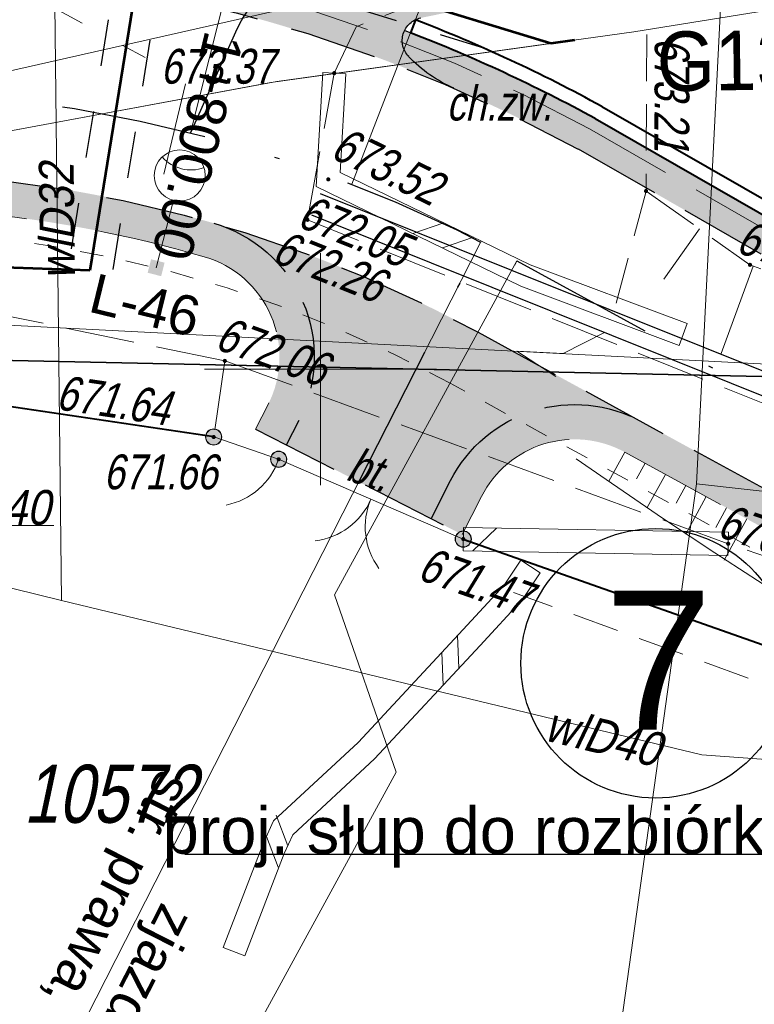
# Model space of a CAD drawing. Header units: metres. Extents: x 7168 to 12828, y 1523 to 3619.
# Tile 25 of 133: x 8558 to 8574, y 3463 to 3484. Entities that reach past the tile are written whole.
import ezdxf
from ezdxf import colors
from ezdxf.entities.mleader import LeaderData, LeaderLine
from ezdxf.enums import TextEntityAlignment as Align
from ezdxf.math import Vec2, Vec3

# ---------------------------------------------------------------- set-up
doc = ezdxf.new("R2010")
doc.units = ezdxf.units.M
for name, pattern in [('0.5_0.5', [1, 0.5, -0.5]), ('2 1', [3, 2, -1]), ('218-500', [1, 0.5, -0.5]), ('4', [2.5, 1.5, -1]), ('BUBZ01-500', [1.75, 1.25, -0.5]), ('DGN Style 2', [3.921133, 2.35268, -1.568453]), ('DGN Style 3', [2.649063, 1.892188, -0.756875]), ('DGN Style 4', [6.277735, 3.136907, -1.568453, 0.003921, -1.568453]), ('KTCR02-500', [1.5, 1, -0.5]), ('KTJZ01-500', [2, 1.5, -0.5])]:
    doc.linetypes.add(name, pattern=pattern)
for name, color, linetype, lineweight in [('# 11 OBIEKTY DO LIKWIDACJI', 1, 'dolikwidacji', 13), ('#gaz - przekładka', 54, 'Continuous', 53), ('1_trasa', 1, 'DGN Style 4', 30), ('1_trasa opis', 1, 'Continuous', 0), ('211-numer działki ewidencyjnej', 7, 'Continuous', 0), ('219-działka ewidencyjna', 7, 'Continuous', 0), ('2_krawedz jezdni', 7, 'DGN Style 3', 30), ('2_krawedz pobocza', 7, 'DGN Style 2', 13), ('2_krawedz skarpy', 7, 'Continuous', 13), ('3_jezdnia hatch', 8, 'Continuous', 0), ('4_mury oporowe palisada', 212, 'Continuous', 40), ('8_kanał technologiczny', 30, 'Continuous', 40), ('_0', 7, 'Continuous', 0), ('BUBZ01', 4, 'Continuous', 0), ('BUBZ01_1', 4, 'Continuous', 0), ('BUIB02_01', 250, 'Continuous', 0), ('CP_LINE_LT-S28', 40, 'CPP_Pipe_06', 18), ('Kabel nn oświetleniowy', 1, 'DGN Style 2', 13), ('KTCR02', 98, 'Continuous', 0), ('KTJZ01', 98, 'Continuous', 0), ('KTOK02', 250, 'Continuous', 0), ('KTOK04', 250, 'Continuous', 0), ('KTOK05_01', 250, 'Continuous', 0), ('Latarnia drogowa 1', 1, 'Continuous', 13), ('opis legenda', 6, 'Continuous', 13), ('Opisy', 1, 'Continuous', 0), ('OTDN_A - Ściana oporowa - symbol', 7, 'Continuous', 0), ('OTZI - Inny obiekt zagospodarowania terenu', 7, 'Continuous', 0), ('PRZEBUDOWA SIECI', 1, 'DGN Style 2', 13), ('przewód gazowy (linia)', 250, 'Continuous', 0), ('przewód wodociągowy (linia)', 250, 'Continuous', 0), ('przewód wodociągowy (linia)-Atr1', 250, 'Continuous', 0), ('PTRW02_01', 4, 'Continuous', 30), ('RTPW02', 98, 'Continuous', 0), ('SUTP_B - Przewód telekomunikacyjny napowietrzny', 7, 'Continuous', 0), ('Wstawianie ramki sekcyjnej z opisem', 250, 'Continuous', 0)]:
    doc.layers.add(name, color=color, linetype=linetype, lineweight=lineweight)
doc.layers.add('3_pobocze hatch', color=7, linetype='Continuous', lineweight=0, true_color=0xfffacd)
doc.styles.add('ARIAL', font='arial.ttf', dxfattribs={"width": 0.8, "height": 5})
doc.styles.add('Opis 500', font='italic.shx', dxfattribs={"width": 0.75, "height": 1.2})
doc.styles.add('Opis elektryczny', font='arial.ttf', dxfattribs={"height": 0.85})
doc.styles.get("Standard").update_dxf_attribs({"font": 'arial.ttf'})
doc.styles.add('Style-Arial', font='arial.ttf')
doc.styles.add('Style-simplex', font='simplex.shx')
doc.styles.add('Style-txt', font='txt.shx')
doc.styles.add('Stytuacja', font='arial.ttf', dxfattribs={"height": 0.85})
doc.linetypes.add('CPP_Pipe_06', pattern='A,5.3,-0.35,["`",Style-simplex,S=0.5,R=0,X=0,Y=0],-1.35', length=7)
doc.linetypes.add('dolikwidacji', pattern='A,0,["X",Style-txt,S=40,R=0,X=-6,Y=-20],-100', length=100)
doc.linetypes.add('E2', pattern='A,4.921575,["E2",Opis 500,S=1.2,R=0,X=0,Y=-0.5],0.078425,-1.460211,5', length=11.460211)
doc.linetypes.add('KTOK05_01-500', pattern='A,3.75,[13,dgnlstyle-rozp_2015-smreczak.shx,S=0.002778,R=0,X=0,Y=0],3.75', length=7.5)

# ---------------------------------------------------------------- blocks, each defined once
blk = doc.blocks.new('RTPW02_1')
at = {"layer": 'RTPW02', "linetype": 'Continuous'}
h = blk.add_hatch(color=256, dxfattribs=at)
edge = h.paths.add_edge_path()
edge.add_arc((0, 0), 0.0045, 0, 360)
blk = doc.blocks.new('LO15')
at = {"layer": 'Latarnia drogowa 1'}
blk.add_line((0, 0), (1.5, 0), dxfattribs=at)
blk.add_circle((2.050888, 0), 0.550888, dxfattribs=at)
at = {"layer": 'Latarnia drogowa 1', "extrusion": (0, 0, -1)}
blk.add_arc((-3.020929, 0), 0.820233, 325.416533, 34.583463, dxfattribs=at)
at = {"layer": 'Latarnia drogowa 1'}
blk.add_solid([(0.150415, 0.150412), (0.150415, -0.149588), (-0.149585, 0.150412), (-0.149585, -0.149588)], dxfattribs=at)

msp = doc.modelspace()

# ---------------------------------------------------------------- hatches: boundary and pattern name
at = {"layer": '3_jezdnia hatch', "true_color": 0xb3fffc}
for points in [[(8567.516, 3482.529, -0.100013), (8566.541, 3483.208, -0.589677), (8566.802, 3484.043), (8568.298, 3484.35), (8567.595, 3487.779), (8563.421, 3486.922, 0.166655), (8561.745, 3485.934, -0.256075), (8559.047, 3484.914, -0.067469)], [(8568.036, 3477.27, 0.054674), (8562.342, 3479.619, -0.470786), (8564.18, 3475.375), (8563.908, 3474.841), (8567.027, 3473.252), (8567.445, 3474.074, -0.422803), (8571.558, 3475.345)]]:
    msp.add_hatch(color=131, dxfattribs=at).paths.add_polyline_path(points)
at = {"layer": '3_pobocze hatch', "true_color": 0xfffacd}
for points in [[(8597.888, 3471.237, -0.128995), (8579.986, 3476.47), (8570.561, 3481.873, 0.033814), (8566.453, 3483.772, 0.313537), (8566.541, 3483.208, 0.100013), (8567.516, 3482.529, -0.022774), (8570.195, 3481.219), (8579.606, 3475.823, 0.128814), (8597.849, 3470.487), (8612.802, 3469.313), (8637.459, 3468.614, 0.018604), (8649.231, 3468.718), (8675.95, 3469.762, 0.414214), (8678.83, 3472.876), (8678.792, 3473.854), (8678.043, 3473.825), (8678.081, 3472.847, -0.414214), (8675.921, 3470.511), (8649.199, 3469.468, -0.018608), (8637.48, 3469.364), (8637.038, 3469.376), (8635.968, 3469.407), (8634.885, 3469.437), (8633.815, 3469.468), (8632.769, 3469.497), (8631.747, 3469.526), (8630.766, 3469.554), (8629.783, 3469.582), (8628.831, 3469.609), (8627.875, 3469.636), (8626.94, 3469.663), (8626.001, 3469.689), (8625.063, 3469.716), (8624.1, 3469.743), (8623.132, 3469.771), (8622.165, 3469.798), (8621.187, 3469.826), (8620.206, 3469.854), (8619.224, 3469.881), (8618.23, 3469.91), (8617.238, 3469.938), (8616.242, 3469.966), (8615.249, 3469.994), (8614.247, 3470.023), (8613.249, 3470.051), (8612.842, 3470.062), (8612.25, 3470.109), (8611.251, 3470.187), (8610.252, 3470.266), (8609.252, 3470.344), (8608.252, 3470.423), (8607.252, 3470.501), (8606.252, 3470.58), (8605.252, 3470.658), (8604.252, 3470.737), (8603.252, 3470.815), (8602.252, 3470.894), (8601.252, 3470.973), (8600.252, 3471.051), (8599.251, 3471.13)], [(8557.938, 3480.521), (8557.157, 3479.853, -0.046158), (8562.133, 3478.898, -0.470802), (8563.512, 3475.716), (8563.24, 3475.181), (8563.908, 3474.841), (8564.18, 3475.375, 0.470786), (8562.342, 3479.619, 0.039847)], [(8649.411, 3464.472), (8649.911, 3464.492), (8650.411, 3464.511), (8650.91, 3464.531), (8651.41, 3464.55), (8651.91, 3464.57), (8652.409, 3464.589), (8652.909, 3464.609), (8653.408, 3464.628), (8653.908, 3464.648), (8654.408, 3464.667), (8654.907, 3464.687), (8655.407, 3464.706), (8655.906, 3464.726), (8656.406, 3464.745), (8656.906, 3464.765), (8657.405, 3464.784), (8657.905, 3464.804), (8658.405, 3464.823), (8658.904, 3464.843), (8659.404, 3464.862), (8659.903, 3464.882), (8660.403, 3464.901), (8660.903, 3464.921), (8661.402, 3464.94), (8661.902, 3464.96), (8662.402, 3464.979), (8662.901, 3464.999), (8663.401, 3465.018), (8663.9, 3465.038), (8664.4, 3465.057), (8664.9, 3465.077), (8665.399, 3465.096), (8665.899, 3465.116), (8666.398, 3465.135), (8666.898, 3465.155), (8667.398, 3465.174), (8667.897, 3465.194), (8668.397, 3465.213), (8668.897, 3465.233), (8669.396, 3465.252), (8669.896, 3465.272), (8670.395, 3465.291), (8670.895, 3465.311), (8671.395, 3465.331), (8671.894, 3465.35), (8672.394, 3465.37), (8672.894, 3465.389), (8673.393, 3465.409), (8673.893, 3465.428), (8674.392, 3465.448), (8674.892, 3465.467), (8675.392, 3465.487), (8675.891, 3465.506), (8676.391, 3465.526), (8676.89, 3465.545), (8677.39, 3465.565), (8677.89, 3465.584), (8678.389, 3465.604), (8678.889, 3465.623), (8679.389, 3465.643), (8679.888, 3465.662), (8680.388, 3465.682), (8680.887, 3465.701), (8681.387, 3465.721), (8681.887, 3465.74), (8682.386, 3465.76), (8682.886, 3465.779), (8683.386, 3465.799), (8683.885, 3465.818), (8684.385, 3465.838), (8684.884, 3465.857), (8685.384, 3465.877), (8685.884, 3465.896), (8686.383, 3465.916), (8686.883, 3465.935), (8687.382, 3465.955), (8687.882, 3465.974), (8688.382, 3465.994), (8688.881, 3466.013), (8689.381, 3466.033), (8689.881, 3466.052), (8690.38, 3466.072), (8690.88, 3466.091), (8691.379, 3466.111), (8691.879, 3466.13), (8692.379, 3466.15), (8692.878, 3466.169), (8693.378, 3466.189), (8693.878, 3466.208), (8694.377, 3466.228), (8694.877, 3466.247), (8695.376, 3466.267), (8695.876, 3466.286), (8696.376, 3466.306), (8696.875, 3466.325), (8697.375, 3466.345), (8697.874, 3466.364), (8698.374, 3466.384), (8698.874, 3466.403), (8699.373, 3466.423), (8699.873, 3466.442), (8700.373, 3466.462), (8700.872, 3466.481), (8701.372, 3466.501), (8701.871, 3466.521), (8702.371, 3466.54), (8702.443, 3466.543, -0.414214), (8704.779, 3464.382), (8704.841, 3462.801), (8705.591, 3462.83), (8705.529, 3464.412, 0.414207), (8702.414, 3467.292, -0.000008), (8702.414, 3467.292, -0.000041), (8702.414, 3467.292), (8702.414, 3467.292), (8702.414, 3467.292), (8649.38, 3465.221, -0.018585), (8637.36, 3465.115), (8634.772, 3465.189), (8627.233, 3463.902), (8602.243, 3464.611), (8593.921, 3466.522, -0.09542), (8578.883, 3471.34), (8571.558, 3475.345, 0.422803), (8567.445, 3474.074), (8567.027, 3473.252), (8567.695, 3472.912), (8568.114, 3473.734, -0.422803), (8571.198, 3474.687), (8571.637, 3474.447), (8572.075, 3474.207), (8572.514, 3473.967), (8572.953, 3473.728), (8573.392, 3473.488), (8573.83, 3473.248), (8574.269, 3473.008), (8574.708, 3472.768), (8575.146, 3472.528), (8575.585, 3472.288), (8576.024, 3472.049), (8576.463, 3471.809), (8576.901, 3471.569), (8577.34, 3471.329), (8577.779, 3471.089), (8578.217, 3470.849), (8578.523, 3470.682, 0.005883), (8579.406, 3470.213), (8579.406, 3470.213, 0.000006), (8579.406, 3470.213, 0.08925), (8593.792, 3465.782), (8594.279, 3465.67), (8594.766, 3465.558), (8595.254, 3465.446), (8595.741, 3465.334), (8596.228, 3465.222), (8596.716, 3465.11), (8597.203, 3464.998), (8597.69, 3464.887), (8598.178, 3464.775), (8598.665, 3464.663), (8599.152, 3464.551), (8599.64, 3464.439), (8600.127, 3464.327), (8600.614, 3464.215), (8601.102, 3464.103), (8601.589, 3463.991), (8602.076, 3463.879), (8602.147, 3463.863), (8602.296, 3463.859), (8602.796, 3463.845), (8603.295, 3463.83), (8603.795, 3463.816), (8604.295, 3463.802), (8604.795, 3463.788), (8605.295, 3463.774), (8605.794, 3463.76), (8606.294, 3463.745), (8606.794, 3463.731), (8607.294, 3463.717), (8607.794, 3463.703), (8608.293, 3463.689), (8608.793, 3463.675), (8609.293, 3463.66), (8609.793, 3463.646), (8610.293, 3463.632), (8610.792, 3463.618), (8611.292, 3463.604), (8611.792, 3463.59), (8612.292, 3463.575), (8612.792, 3463.561), (8613.291, 3463.547), (8613.791, 3463.533), (8614.291, 3463.519), (8614.791, 3463.504), (8615.291, 3463.49), (8615.79, 3463.476), (8616.29, 3463.462), (8616.79, 3463.448), (8617.29, 3463.434), (8617.79, 3463.419), (8618.289, 3463.405), (8618.789, 3463.391), (8619.289, 3463.377), (8619.789, 3463.363), (8620.289, 3463.349), (8620.788, 3463.334), (8621.288, 3463.32), (8621.788, 3463.306), (8622.288, 3463.292), (8622.788, 3463.278), (8623.287, 3463.264), (8623.787, 3463.249), (8624.287, 3463.235), (8624.787, 3463.221), (8625.287, 3463.207), (8625.786, 3463.193), (8626.286, 3463.179), (8626.786, 3463.164), (8627.286, 3463.15), (8627.779, 3463.234), (8628.272, 3463.318), (8628.764, 3463.403), (8629.257, 3463.487), (8629.75, 3463.571), (8630.243, 3463.655), (8630.736, 3463.739), (8631.229, 3463.823), (8631.722, 3463.907), (8632.215, 3463.991), (8632.707, 3464.076), (8633.2, 3464.16), (8633.693, 3464.244), (8634.186, 3464.328), (8634.679, 3464.412), (8634.825, 3464.437), (8635.325, 3464.423), (8635.825, 3464.409), (8636.325, 3464.395), (8636.825, 3464.38), (8637.324, 3464.366), (8637.339, 3464.366, 0.002308), (8638.838, 3464.33), (8638.838, 3464.33), (8638.838, 3464.33, 0.002308), (8640.338, 3464.308, 0.000005), (8640.338, 3464.309, -0.000005), (8640.338, 3464.308, 0.013964)]]:
    msp.add_hatch(color=7, dxfattribs=at).paths.add_polyline_path(points)
at = {"layer": 'KTOK02', "linetype": 'Continuous', "lineweight": 13}
h = msp.add_hatch(color=250, dxfattribs=at)
edge = h.paths.add_edge_path()
edge.add_arc((8563.738, 3474.533), 0.17, 0, 360)
h = msp.add_hatch(color=250, dxfattribs=at)
edge = h.paths.add_edge_path()
edge.add_arc((8567.718, 3472.813), 0.17, 0, 360)
at = {"layer": 'KTOK04', "linetype": 'Continuous', "lineweight": 13}
h = msp.add_hatch(color=250, dxfattribs=at)
edge = h.paths.add_edge_path()
edge.add_arc((8562.338, 3475.013), 0.17, 0, 360)
h = msp.add_hatch(color=250, dxfattribs=at)
edge = h.paths.add_edge_path()
edge.add_arc((8563.738, 3474.533), 0.175, 0, 360)

# ---------------------------------------------------------------- linework, layer by layer
at = {"layer": '# 11 OBIEKTY DO LIKWIDACJI', "color": 2, "ltscale": 0.01}
for p, q in [((8563.569, 3482.649), (8569.666, 3483.502)), ((8552.138, 3480.533), (8563.569, 3482.649))]:
    msp.add_line(p, q, dxfattribs=at)
at = {"layer": '#gaz - przekładka'}
for p, q in [((8560.894, 3486.153), (8559.669, 3478.601)), ((8569.605, 3483.493), (8560.894, 3486.153)), ((8570.118, 3483.565), (8569.605, 3483.493)), ((8559.669, 3478.601), (8550.34, 3478.91))]:
    msp.add_line(p, q, dxfattribs=at)
at = {"layer": '#gaz - przekładka', "linetype": '218-500', "lineweight": 30, "ltscale": 2}
for p, q in [((8560.38, 3485.975), (8559.226, 3478.806)), ((8561.278, 3485.535), (8560.16, 3478.59)), ((8568.185, 3483.382), (8561.278, 3485.535))]:
    msp.add_line(p, q, dxfattribs=at)
at = {"color": 1, "lineweight": 25}
msp.add_circle((8571.863, 3470.137), 2.904, dxfattribs=at)
at = {"layer": '1_trasa'}
for p, q in [((8562.81, 3483.739), (8561.836, 3481.569)), ((8565.467, 3474.047), (8568.1, 3479.215)), ((8568.876, 3478.806), (8579.722, 3472.876))]:
    msp.add_line(p, q, dxfattribs=at)
msp.add_arc((8565.547, 3482.51), 3, 101.5984, 155.8148, dxfattribs=at)
at = {"layer": '1_trasa', "extrusion": (0, 0, -1)}
msp.add_arc((-8554.484, 3452.483), 30, 74.4595, 118.6673, dxfattribs=at)
at = {"layer": '1_trasa opis', "color": 212}
msp.add_line((8565.314, 3480.46), (8576.144, 3508.437), dxfattribs=at)
at = {"layer": '1_trasa opis'}
for p, q in [((8564.944, 3471.615), (8566.272, 3467.791)), ((8566.272, 3467.791), (8557.116, 3451.044))]:
    msp.add_line(p, q, dxfattribs=at)
at = {"layer": '1_trasa opis', "linetype": 'Continuous', "lineweight": 0, "flags": 128}
for points in [[(8561.836, 3481.569), (8564.435, 3491.853)], [(8568.1, 3479.215), (8556.392, 3456.23)]]:
    msp.add_lwpolyline(points, dxfattribs=at)
at = {"layer": '1_trasa opis', "linetype": '4'}
msp.add_lwpolyline([(8555.25, 3483.835), (8558.185, 3484.651), (8560.858, 3483.19)], dxfattribs=at)
at = {"layer": '1_trasa opis', "lineweight": 0, "flags": 128}
msp.add_lwpolyline([(8561.728, 3482.625), (8561.261, 3480.68)], dxfattribs=at)
at = {"layer": '1_trasa opis', "flags": 128}
msp.add_lwpolyline([(8568.876, 3478.806), (8564.944, 3471.615)], dxfattribs=at)
at = {"layer": '219-działka ewidencyjna', "color": 3, "linetype": 'Continuous', "lineweight": 13, "true_color": 0x00ff00, "flags": 128}
for points in [[(8552.548, 3481.683), (8573.368, 3486.393)], [(8572.748, 3474.003), (8573.368, 3486.393)], [(8572.748, 3474.003), (8571.088, 3462.103)], [(8596.958, 3471.293), (8572.748, 3474.003)]]:
    msp.add_lwpolyline(points, dxfattribs=at)
at = {"layer": '2_krawedz jezdni'}
for p, q in [((8570.195, 3481.219), (8579.606, 3475.823)), ((8568.036, 3477.27), (8578.883, 3471.34)), ((8563.908, 3474.841), (8564.18, 3475.375)), ((8563.24, 3475.181), (8567.695, 3472.912)), ((8567.027, 3473.252), (8567.445, 3474.074))]:
    msp.add_line(p, q, dxfattribs=at)
at = {"layer": '2_krawedz jezdni', "extrusion": (0, 0, -1)}
for centre, radius, start, end in [((-8554.484, 3452.483), 32.75, 74.4595, 118.6673), ((-8566.903, 3483.554), 0.5, 316.2941, 78.4016), ((-8568.71, 3485.281), 3, 293.4488, 316.2941), ((-8554.484, 3452.483), 28.25, 74.4595, 118.6673), ((-8561.507, 3476.737), 3, 106.1492, 206.9922), ((-8570.119, 3472.713), 3, 26.9922, 118.6673)]:
    msp.add_arc(centre, radius, start, end, dxfattribs=at)
at = {"layer": '2_krawedz pobocza'}
for p, q in [((8563.24, 3475.181), (8563.512, 3475.716)), ((8571.198, 3474.687), (8578.523, 3470.682)), ((8567.695, 3472.912), (8568.114, 3473.734))]:
    msp.add_line(p, q, dxfattribs=at)
for radius, start, end in [(33.5, 68.8383, 69.0664), (27.5, 73.851, 84.4221)]:
    msp.add_arc((8554.484, 3452.483), radius, start, end, dxfattribs=at)
at = {"layer": '2_krawedz pobocza', "extrusion": (0, 0, -1)}
for centre, start, end in [((-8561.507, 3476.737), 106.1475, 206.9922), ((-8570.119, 3472.713), 26.9922, 118.6673)]:
    msp.add_arc(centre, 2.25, start, end, dxfattribs=at)
at = {"layer": '2_krawedz skarpy'}
msp.add_open_spline([(8703.178, 3465.665), (8698, 3465.164), (8685.541, 3463.852), (8660.562, 3462.847), (8653.572, 3462.436), (8646.185, 3462.729), (8641.958, 3463.028), (8635.235, 3463.925), (8625.478, 3461.548), (8619.037, 3461.867), (8611.077, 3463.548), (8602.286, 3463.527), (8596.489, 3464.815), (8590.561, 3465.791), (8582.505, 3467.344), (8577.174, 3469.666), (8570.152, 3474.542)], degree=3, dxfattribs=at)
at = {"layer": '4_mury oporowe palisada', "linetype": 'Continuous'}
for p, q in [((8566.686, 3484.004), (8566.578, 3483.724)), ((8570.708, 3482.135), (8581.435, 3475.985)), ((8570.561, 3481.873), (8579.986, 3476.47))]:
    msp.add_line(p, q, dxfattribs=at)
for radius, start in [(33.8, 61.3146), (33.5, 61.3197)]:
    msp.add_arc((8554.484, 3452.483), radius, start, 68.8383, dxfattribs=at)
at = {"layer": '8_kanał technologiczny', "color": 30, "linetype": 'DGN Style 3', "lineweight": 13}
msp.add_line((8570.439, 3481.655), (8579.859, 3476.255), dxfattribs=at)
at = {"layer": '8_kanał technologiczny', "color": 30, "linetype": 'DGN Style 3', "lineweight": 13, "extrusion": (0, 0, -1)}
msp.add_arc((-8554.484, 3452.483), 33.25, 74.4198, 118.676, dxfattribs=at)
at = {"layer": '_0', "color": 7, "linetype": 'Continuous', "lineweight": 0}
for p, q in [((8571.198, 3474.687), (8570.855, 3474.06)), ((8571.453, 3474.111), (8571.637, 3474.447)), ((8572.075, 3474.207), (8571.684, 3473.491)), ((8572.306, 3473.587), (8572.514, 3473.967)), ((8572.953, 3473.728), (8572.513, 3472.922)), ((8573.159, 3473.063), (8573.392, 3473.488)), ((8573.83, 3473.248), (8573.344, 3472.358))]:
    msp.add_line(p, q, dxfattribs=at)
at = {"layer": '_0', "color": 7, "linetype": 'Continuous', "lineweight": 0, "flags": 128}
msp.add_lwpolyline([(8568.876, 3478.806), (8568.828, 3478.718)], dxfattribs=at)
at = {"layer": 'BUBZ01', "linetype": 'BUBZ01-500', "lineweight": 13, "flags": 128}
msp.add_lwpolyline([(8571.658, 3480.313), (8573.898, 3478.723), (8581.108, 3476.073), (8589.178, 3472.643), (8595.648, 3471.983)], dxfattribs=at)
at = {"layer": 'BUBZ01_1', "linetype": 'Continuous', "lineweight": 13}
for p, q in [((8572.039, 3478.412), (8572.808, 3479.496)), ((8573.275, 3476.811), (8573.968, 3478.697))]:
    msp.add_line(p, q, dxfattribs=at)
at = {"layer": 'BUIB02_01', "color": 250, "linetype": 'Continuous', "lineweight": 13}
for p, q in [((8565.188, 3482.838), (8564.689, 3482.867)), ((8567.3, 3479.627), (8566.631, 3479.396)), ((8567.935, 3479.317), (8567.267, 3479.087)), ((8572.546, 3477.457), (8572.371, 3476.988)), ((8567.723, 3473.062), (8567.714, 3472.563)), ((8567.726, 3473.062), (8567.722, 3473.059)), ((8573.433, 3472.962), (8567.723, 3473.062)), ((8568.433, 3473.05), (8567.925, 3472.559)), ((8573.433, 3472.962), (8573.424, 3472.463)), ((8573.424, 3472.463), (8567.714, 3472.563))]:
    msp.add_line(p, q, dxfattribs=at)
at = {"layer": 'BUIB02_01', "color": 250, "linetype": 'Continuous', "lineweight": 13, "flags": 128}
for points in [[(8572.371, 3476.988), (8568.959, 3478.262), (8564.549, 3480.411), (8564.689, 3482.867)], [(8572.546, 3477.457), (8569.157, 3478.723), (8565.067, 3480.714), (8565.188, 3482.838)]]:
    msp.add_lwpolyline(points, dxfattribs=at)
at = {"layer": 'CP_LINE_LT-S28'}
msp.add_lwpolyline([(8503.018, 3479.793), (8540.998, 3478.293), (8581.108, 3476.233)], dxfattribs=at)
at = {"layer": 'Kabel nn oświetleniowy', "linetype": '0.5_0.5'}
msp.add_line((8578.283, 3470.243), (8567.437, 3476.174), dxfattribs=at)
msp.add_arc((8554.484, 3452.483), 27, 61.3327, 105.5405, dxfattribs=at)
at = {"layer": 'KTCR02', "linetype": 'KTCR02-500'}
msp.add_lwpolyline([(8571.678, 3485.183), (8571.658, 3480.313), (8570.968, 3477.733)], dxfattribs=at)
at = {"layer": 'KTJZ01', "linetype": 'KTJZ01-500'}
msp.add_line((8562.578, 3476.653), (8562.338, 3475.013), dxfattribs=at)
for points in [[(8592.198, 3488.043), (8581.628, 3486.763), (8571.678, 3485.183), (8567.428, 3484.633), (8565.408, 3483.853)], [(8564.358, 3479.693), (8564.938, 3482.853), (8565.408, 3483.853)], [(8634.548, 3468.243), (8621.898, 3468.983), (8602.798, 3469.293), (8591.378, 3469.943), (8583.528, 3472.433), (8574.738, 3475.513), (8564.358, 3479.693)], [(8618.138, 3465.983), (8603.068, 3466.293), (8590.718, 3467.033), (8582.828, 3469.513), (8573.428, 3472.713), (8562.578, 3476.653), (8555.608, 3478.093)]]:
    msp.add_lwpolyline(points, dxfattribs=at)
at = {"layer": 'KTOK02', "color": 250, "linetype": 'Continuous', "lineweight": 13}
msp.add_line((8567.718, 3472.813), (8563.738, 3474.533), dxfattribs=at)
for centre, radius in [((8563.738, 3474.533), 0.175), ((8563.738, 3474.533), 0.17), ((8567.718, 3472.813), 0.175), ((8567.718, 3472.813), 0.17)]:
    msp.add_circle(centre, radius, dxfattribs=at)
msp.add_arc((8564.351, 3474.268), 1.5, 276.6279, 336.6279, dxfattribs=at)
at = {"layer": 'KTOK02', "color": 250, "linetype": 'Continuous', "lineweight": 13, "extrusion": (0, 0, -1)}
msp.add_arc((-8567.105, 3473.077), 1.5, 323.3721, 23.3721, dxfattribs=at)
at = {"layer": 'KTOK04', "color": 250, "linetype": 'Continuous', "lineweight": 13}
msp.add_line((8563.738, 3474.533), (8562.338, 3475.013), dxfattribs=at)
for centre, radius in [((8562.338, 3475.013), 0.175), ((8562.338, 3475.013), 0.17), ((8563.738, 3474.533), 0.175)]:
    msp.add_circle(centre, radius, dxfattribs=at)
msp.add_arc((8562.319, 3475.019), 1.5, 281.0754, 341.0754, dxfattribs=at)
at = {"layer": 'KTOK05_01', "color": 250, "linetype": 'KTOK05_01-500', "lineweight": 40, "flags": 128}
for points in [[(8562.338, 3475.013), (8554.188, 3476.223), (8554.148, 3474.363)], [(8567.718, 3472.813), (8582.788, 3467.503), (8586.688, 3459.263)]]:
    msp.add_lwpolyline(points, dxfattribs=at)
at = {"layer": 'OTDN_A - Ściana oporowa - symbol', "color": 250, "linetype": 'Continuous', "lineweight": 13}
for p, q in [((8568.96, 3472.36), (8569.377, 3472.085)), ((8567.597, 3470.736), (8567.623, 3470.029)), ((8567.256, 3470.37), (8567.282, 3469.663)), ((8563.686, 3466.862), (8563.934, 3466.2)), ((8563.479, 3466.407), (8563.726, 3465.745)), ((8562.545, 3464.012), (8563.011, 3463.833))]:
    msp.add_line(p, q, dxfattribs=at)
at = {"layer": 'OTDN_A - Ściana oporowa - symbol', "color": 250, "linetype": 'Continuous', "lineweight": 13, "flags": 128}
for points in [[(8562.545, 3464.012), (8563.398, 3466.229), (8563.631, 3466.742), (8565.451, 3468.43), (8567.715, 3470.863), (8568.601, 3471.817), (8568.96, 3472.36)], [(8563.011, 3463.833), (8563.859, 3466.036), (8564.045, 3466.443), (8565.805, 3468.075), (8568.081, 3470.522), (8568.995, 3471.508), (8569.377, 3472.085)]]:
    msp.add_lwpolyline(points, dxfattribs=at)
at = {"layer": 'OTZI - Inny obiekt zagospodarowania terenu', "color": 250, "linetype": '2 1', "lineweight": 13, "ltscale": 0.5, "flags": 128}
msp.add_lwpolyline([(8562.958, 3462.453), (8564.788, 3462.093), (8568.338, 3461.813), (8570.748, 3461.473), (8572.428, 3461.143), (8574.898, 3461.023), (8576.648, 3460.783), (8578.918, 3460.693), (8580.658, 3460.553), (8582.278, 3460.253), (8583.608, 3459.903), (8586.238, 3459.593), (8582.858, 3465.353), (8581.968, 3466.743), (8574.668, 3469.523), (8568.798, 3471.663)], dxfattribs=at)
at = {"layer": 'PRZEBUDOWA SIECI', "color": 6, "linetype": 'Continuous', "lineweight": 35}
msp.add_line((8540.98, 3477.021), (8582.448, 3476.144), dxfattribs=at)
at = {"layer": 'PRZEBUDOWA SIECI', "color": 6, "linetype": 'E2', "lineweight": 13}
msp.add_circle((8548.932, 3483.766), 69.722, dxfattribs=at)
at = {"layer": 'przewód gazowy (linia)', "color": 30, "linetype": 'Continuous', "lineweight": 13, "flags": 128}
msp.add_lwpolyline([(8600.308, 3488.563), (8591.488, 3486.143), (8587.748, 3486.353), (8580.908, 3485.283), (8571.398, 3483.743), (8563.698, 3482.673), (8552.138, 3480.533), (8547.068, 3479.313), (8541.868, 3476.073), (8529.028, 3474.323), (8523.638, 3473.333), (8520.918, 3473.343), (8499.398, 3472.443), (8499.328, 3475.433), (8455.958, 3474.983)], dxfattribs=at)
at = {"layer": 'przewód wodociągowy (linia)', "color": 5, "linetype": 'Continuous', "lineweight": 13, "flags": 128}
for points in [[(8559.058, 3471.493), (8558.818, 3492.693), (8559.938, 3496.933), (8559.778, 3498.193)], [(8556.488, 3472.123), (8559.058, 3471.493)], [(8559.058, 3471.493), (8572.858, 3468.163), (8589.688, 3466.943), (8594.918, 3466.563), (8611.788, 3465.533)]]:
    msp.add_lwpolyline(points, dxfattribs=at)
at = {"layer": 'przewód wodociągowy (linia)-Atr1', "color": 5, "flags": 128}
msp.add_lwpolyline([(8557.778, 3471.813), (8556.308, 3473.103), (8558.89, 3473.103)], dxfattribs=at)
at = {"layer": 'PTRW02_01', "linetype": 'Continuous', "flags": 128}
for points in [[(8594.882, 3470.732), (8591.506, 3470.921), (8583.652, 3472.902), (8574.988, 3476.106), (8564.641, 3480.255)], [(8594.854, 3470.233), (8591.43, 3470.424), (8583.504, 3472.423), (8574.808, 3475.639), (8564.455, 3479.79)]]:
    msp.add_lwpolyline(points, dxfattribs=at)
at = {"layer": 'SUTP_B - Przewód telekomunikacyjny napowietrzny', "color": 30, "linetype": 'Continuous', "lineweight": 13, "flags": 128}
for points in [[(8581.108, 3476.233), (8540.998, 3478.293), (8528.658, 3476.173), (8503.018, 3479.793)], [(8570.763, 3477.265), (8569.873, 3476.81), (8568.874, 3476.861), (8569.713, 3476.317)]]:
    msp.add_lwpolyline(points, dxfattribs=at)
at = {"layer": 'Wstawianie ramki sekcyjnej z opisem', "color": 0}
for p, q in [((8564.638, 3476.473), (8564.638, 3478.973)), ((8564.638, 3476.473), (8564.638, 3478.973)), ((8562.138, 3476.473), (8567.138, 3476.473)), ((8562.138, 3476.473), (8567.138, 3476.473)), ((8562.138, 3476.473), (8567.138, 3476.473)), ((8562.138, 3476.473), (8567.138, 3476.473)), ((8564.638, 3473.973), (8564.638, 3476.473)), ((8564.638, 3473.973), (8564.638, 3476.473))]:
    msp.add_line(p, q, dxfattribs=at)

# ---------------------------------------------------------------- block references
at = {"layer": 'Latarnia drogowa 1', "rotation": 75.65562097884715}
msp.add_blockref('LO15', (8561.098, 3478.66), dxfattribs=at)
at = {"layer": 'RTPW02', "linetype": 'Continuous', "xscale": 10, "yscale": 10, "zscale": 10}
for p in [(8564.938, 3482.853), (8564.808, 3480.563), (8571.658, 3480.313), (8564.548, 3480.023), (8564.358, 3479.693), (8573.898, 3478.723), (8562.578, 3476.653), (8562.338, 3475.013), (8563.738, 3474.533), (8567.718, 3472.813), (8573.428, 3472.713)]:
    msp.add_blockref('RTPW02_1', p, dxfattribs=at)

# ---------------------------------------------------------------- texts
at = {"color": 5, "lineweight": 35, "insert": (8570.756, 3471.703), "char_height": 3, "width": 2.21571, "attachment_point": 1}
msp.add_mtext('{\\C1;7}', dxfattribs=at)
at = {"layer": '1_trasa opis', "insert": (8562.992, 3483.607), "char_height": 0.85, "attachment_point": 1, "rotation": 256.4866, "style": 'Stytuacja'}
msp.add_mtext('1+800.00', dxfattribs=at)
at = {"layer": '1_trasa opis', "linetype": 'Continuous', "lineweight": 0, "insert": (8557.341, 3455.514), "char_height": 0.85, "attachment_point": 3, "rotation": 243.0078, "line_spacing_factor": 0.952941, "style": 'Style-Arial'}
msp.add_mtext('zjazd indywidualny,\\Pstr. prawa, km 1+807.06', dxfattribs=at)
at = {"layer": '211-numer działki ewidencyjnej', "color": 3, "linetype": 'Continuous', "lineweight": 13, "true_color": 0x00ff00, "insert": (8558.243, 3467.95), "char_height": 1.25, "attachment_point": 1, "line_spacing_factor": 0.6}
msp.add_mtext('\\FKRENTZ_1250;\\Q12;\\H1x;\\W0.8;10572', dxfattribs=at)
at = {"layer": '_0', "color": 30, "linetype": 'Continuous', "lineweight": 0, "style": 'Style-simplex'}
for p in [(8561.836, 3481.569), (8568.1, 3479.215)]:
    msp.add_text('+', height=0.001, dxfattribs=at).set_placement(p, align=Align.MIDDLE_CENTER)
at = {"layer": 'KTCR02', "linetype": 'Continuous', "insert": (8567.356, 3481.822), "char_height": 0.75, "attachment_point": 7, "line_spacing_factor": 0.72}
msp.add_mtext('\\FKRENTZ_1250;\\Q12;\\H1x;\\W0.8;ch.zw.', dxfattribs=at)
at = {"layer": 'KTJZ01', "linetype": 'Continuous', "insert": (8565.158, 3474.091), "char_height": 0.75, "attachment_point": 7, "rotation": 340.9561, "line_spacing_factor": 0.6}
msp.add_mtext('\\FKRENTZ_1250;\\Q12;\\H1x;\\W0.8;bt.', dxfattribs=at)
at = {"layer": 'opis legenda', "color": 54, "ltscale": 30, "style": 'ARIAL', "width": 0.9}
msp.add_text('G13', height=1.2804, rotation=0.7907, dxfattribs=at).set_placement((8571.897, 3482.463))
at = {"layer": 'Opisy', "style": 'Opis elektryczny'}
msp.add_text('L-46', height=0.85, rotation=346.274, dxfattribs=at).set_placement((8559.606, 3477.723))
at = {"layer": 'przewód wodociągowy (linia)-Atr1', "color": 5, "char_height": 0.75, "attachment_point": 4, "line_spacing_factor": 0.6}
for s, insert, rotation in [('\\FKRENTZ_1250;\\Q12;\\H1x;\\W0.9;wlD32', (8558.978, 3478.398), 90.648), ('\\FKRENTZ_1250;\\Q12;\\H1x;\\W0.9;wlD40', (8569.52, 3468.843), 346.433)]:
    msp.add_mtext(s, dxfattribs=dict(at, insert=insert, rotation=rotation))
at = {"layer": 'przewód wodociągowy (linia)-Atr1', "color": 5, "insert": (8556.308, 3473.109), "char_height": 0.75, "attachment_point": 7, "line_spacing_factor": 0.6}
msp.add_mtext('\\FKRENTZ_1250;\\Q12;\\H1x;\\W0.9;wlD40', dxfattribs=at)
at = {"layer": 'RTPW02', "linetype": 'Continuous', "char_height": 0.75, "attachment_point": 7, "line_spacing_factor": 0.72}
for s, insert, rotation in [('\\FKRENTZ_1250;\\Q12;\\H1x;\\W0.8; 673.21', (8571.837, 3483.842), 269.7647), ('\\FKRENTZ_1250;\\Q12;\\H1x;\\W0.8; 673.52', (8564.615, 3481.142), 334.0312), ('\\FKRENTZ_1250;\\Q12;\\H1x;\\W0.8; 672.05', (8563.895, 3479.636), 338.1509), ('\\FKRENTZ_1250;\\Q12;\\H1x;\\W0.8; 672.15', (8573.349, 3479.079), 339.8193), ('\\FKRENTZ_1250;\\Q12;\\H1x;\\W0.8; 672.26', (8563.348, 3478.875), 338.0655), ('\\FKRENTZ_1250;\\Q12;\\H1x;\\W0.8; 672.06', (8562.118, 3476.994), 340.0423), ('\\FKRENTZ_1250;\\Q12;\\H1x;\\W0.8; 671.64', (8558.696, 3475.637), 351.5552), ('\\FKRENTZ_1250;\\Q12;\\H1x;\\W0.8; 670.93', (8572.939, 3472.949), 341.2001), ('\\FKRENTZ_1250;\\Q12;\\H1x;\\W0.8; 671.47', (8566.486, 3472.025), 340.5898)]:
    msp.add_mtext(s, dxfattribs=dict(at, insert=insert, rotation=rotation))
for s, insert in [('\\FKRENTZ_1250;\\Q12;\\H1x;\\W0.8; 673.37', (8560.974, 3482.615)), ('\\FKRENTZ_1250;\\Q12;\\H1x;\\W0.8; 671.66', (8559.744, 3473.876))]:
    msp.add_mtext(s, dxfattribs=dict(at, insert=insert))

# ---------------------------------------------------------------- leaders
at = {"layer": '1_trasa opis', "color": 212, "lineweight": 0}
ml = msp.add_multileader_mtext('Standard', dxfattribs=at)
ml.set_content('{\\C6;proj. słup do rozbiórki }', color=212)
ml.set_leader_properties()
ml.build(insert=Vec2(0, 0))
ml.multileader.update_dxf_attribs({"text_right_attachment_type": 6, "dogleg_length": 0.36, "arrow_head_size": 0.18})
ctx = ml.context
ctx.base_point, ctx.char_height, ctx.arrow_head_size, ctx.landing_gap_size, ctx.plane_origin = Vec3(8546.157, 3495.199), 1, 0.18, 0.09, Vec3(8545.686, 3505.4)
ctx.right_attachment = 6
notes = []
notes.append((ctx, [(0, (1, 1, 0), (8545.797, 3495.199), (1, 0), 0.36, [(0, [(8541.053, 3476.815)], 0, [])])]))
ctx.mtext.insert, ctx.mtext.width, ctx.mtext.flow_direction = Vec3(8546.247, 3495.707), 12.67542, 5
ml = msp.add_multileader_mtext('Standard', dxfattribs=at)
ml.set_content('{\\C6;proj. słup do rozbiórki }', color=212)
ml.set_leader_properties()
ml.build(insert=Vec2(0, 0))
ml.multileader.update_dxf_attribs({"text_right_attachment_type": 6, "dogleg_length": 0.36, "arrow_head_size": 0.18})
ctx = ml.context
ctx.base_point, ctx.char_height, ctx.arrow_head_size, ctx.landing_gap_size, ctx.plane_origin = Vec3(8566.961, 3466.527), 1, 0.18, 0.09, Vec3(8607.199, 3493.536)
ctx.right_attachment, ctx.text_align_type = 6, 2
notes.append((ctx, [(0, (1, 1, 0), (8574.967, 3466.019), (-1, 0), 0.36, [(0, [(8580.993, 3476.238)], 0, [])])]))
ctx.mtext.insert, ctx.mtext.width, ctx.mtext.alignment, ctx.mtext.flow_direction = Vec3(8574.517, 3467.035), 12.67542, 3, 5
for ctx, leaders in notes:
    for number, flags, end, landing, length, lines in leaders:
        leader = LeaderData()
        leader.index, (leader.has_last_leader_line, leader.has_dogleg_vector, leader.attachment_direction) = number, flags
        leader.last_leader_point, leader.dogleg_vector, leader.dogleg_length = Vec3(end), Vec3(landing), length
        for number, points, colour, breaks in lines:
            line = LeaderLine()
            line.index, line.vertices, line.color, line.breaks = number, Vec3.list(points), colors.encode_raw_color(colour), breaks
            leader.lines.append(line)
        ctx.leaders.append(leader)

doc.saveas('drawing.dxf')
